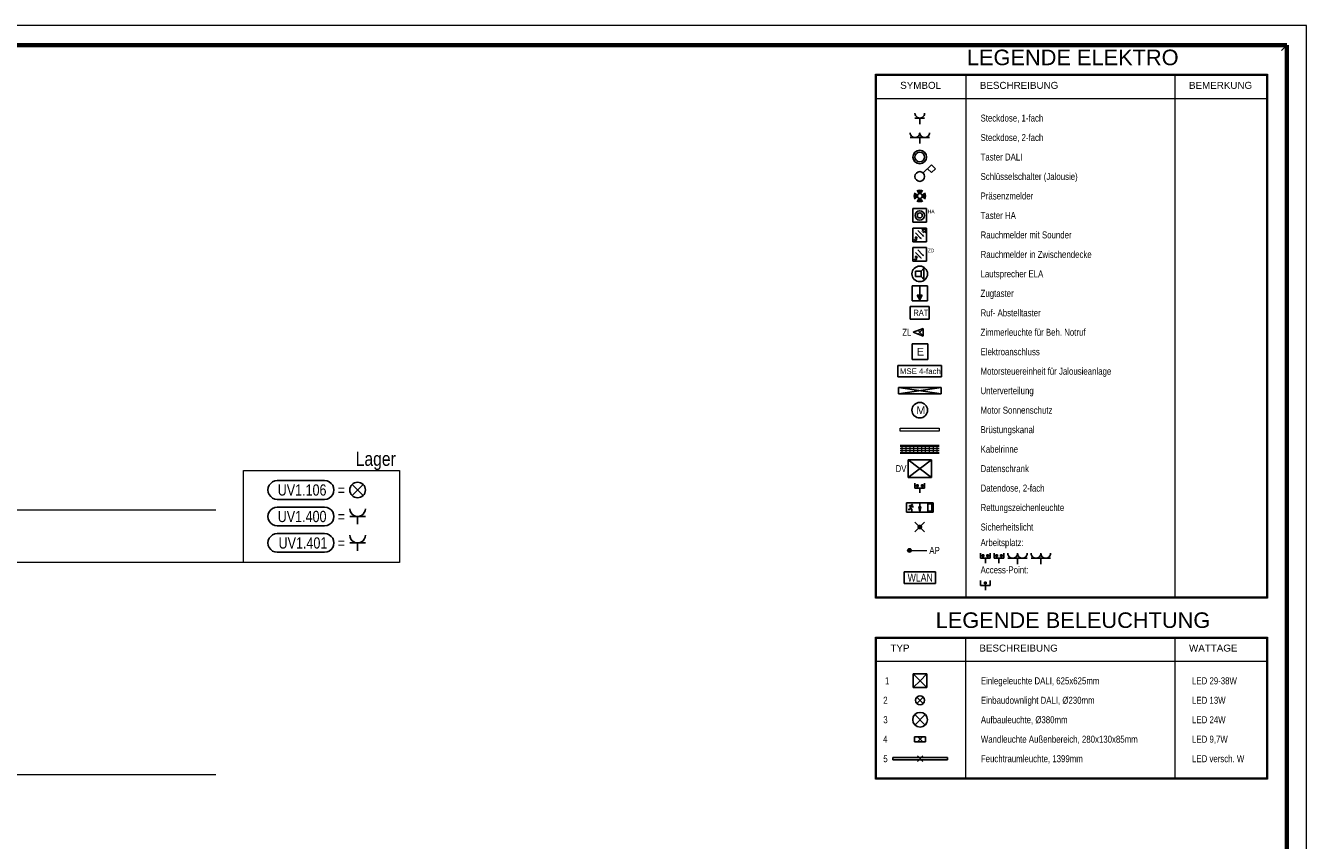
# Model space of a CAD drawing. Extents: x 1101 to 1942, y 41 to 882.
# Tile 104 of 104: x 1613 to 1942, y 673 to 882. Entities that reach past the tile are written whole.
import ezdxf
from ezdxf.lldxf.tags import DXFTag

# ---------------------------------------------------------------- set-up
doc = ezdxf.new("R2010")
doc.units = 0
doc.layers.get('0').update_dxf_attribs({"lineweight": 13})
for name, color, linetype, lineweight in [('Axen', 7, 'Continuous', 25), ('BI_E_Allgemein', 7, 'Continuous', 18), ('BI_E_Allgemein-A03CP89X1H', 7, 'Continuous', 18), ('BI_X_Geometrie', 7, 'Continuous', 13), ('BI_X_Geometrie-A03CP8A21H', 7, 'Continuous', 13)]:
    doc.layers.add(name, color=color, linetype=linetype, lineweight=lineweight)
for name, color, linetype, lineweight, true_color in [('BI_E_Beschallung-A03CP8A41H', 5, 'Continuous', 25, 0x0000ff), ('BI_E_EDV-A03CP8A11H', 3, 'Continuous', 25, 0x00ff00), ('BI_E_Einbruchmeldeanlagen-A03CP8A51H', 5, 'Continuous', 25, 0x0000ff), ('BI_E_Licht-A03CP8A61H', 7, 'Continuous', 25, 0xff6600), ('BI_E_Rufanlagen-A03CP8AA1H', 5, 'Continuous', 25, 0x0000ff), ('BI_E_Sicherheitsleuchten-A03CP89Z1H', 3, 'Continuous', 25, 0x00ff00), ('BI_E_Starkstrom-A03CP89Y1H', 1, 'Continuous', 25, 0xff0000), ('BI_E_Steckdosen-A03CP8A01H', 1, 'Continuous', 25, 0xff0000), ('BI_E_Stromkreis', 1, 'Continuous', 25, 0xff0000), ('BI_E_Taster-A03CP8A71H', 1, 'Continuous', 25, 0xff0000), ('BI_E_Trassen 1-A03CP8A81H', 4, 'Continuous', 18, 0x00ffff), ('BI_E_Trassen 2-A03CP8A91H', 3, 'Continuous', 18, 0x00ff00)]:
    doc.layers.add(name, color=color, linetype=linetype, lineweight=lineweight, true_color=true_color)
doc.layers.add('BI_X_Einfuegepunkt-A03CP8A31H', color=3, linetype='Continuous', lineweight=25, true_color=0x00ff00, plot=False)
doc.styles.get("Standard").update_dxf_attribs({"font": 'arial.ttf'})
tags = doc.linetypes.add('ALL_S25', pattern=[0.001, 0, -0.001]).pattern_tags.tags
tags[6:7] = [DXFTag(74, 4), DXFTag(75, 0), DXFTag(340, '0'), DXFTag(46, 1.0), DXFTag(50, 0.0), DXFTag(44, 0.0), DXFTag(45, 0.0)]
tags[4:5] = [DXFTag(74, 4), DXFTag(75, 0), DXFTag(340, '0'), DXFTag(46, 1.0), DXFTag(50, 0.0), DXFTag(44, 0.0), DXFTag(45, 0.0)]

# ---------------------------------------------------------------- blocks, each defined once
blk = doc.blocks.new('Blockreferenz-A03CP7TP1H', base_point=(1100.84, 40.85))
at = {"color": 0, "linetype": 'ByBlock', "lineweight": -2, "ltscale": 0.13}
for p, q in [((1941.84, 881.85), (1100.84, 881.85)), ((1941.84, 40.85), (1941.84, 881.85))]:
    blk.add_line(p, q, dxfattribs=at)
at = {"color": 0, "linetype": 'ByBlock', "lineweight": 70, "ltscale": 0.7}
for p, q in [((1936.84, 876.85), (1120.84, 876.85)), ((1936.84, 45.85), (1936.84, 876.85))]:
    blk.add_line(p, q, dxfattribs=at)
blk = doc.blocks.new('Referenz-A03CP7TX1H', base_point=(1202.26, 90.13))
at = {"layer": 'Axen', "color": 0, "linetype": 'ALL_S25', "lineweight": -2, "ltscale": 0.13}
for p, q in [((1661.9, 757.45), (1222.39, 757.45)), ((1661.89, 689.45), (1222.38, 689.45))]:
    blk.add_line(p, q, dxfattribs=at)
blk = doc.blocks.new('Polygon-A03CP85T1H', base_point=(1669.02, 744.02))
at = {"color": 0, "linetype": 'ByBlock', "lineweight": -2, "ltscale": 0.18}
for p, q in [((1669.02, 744.02), (1669.02, 767.62)), ((1669.02, 767.62), (1709.08, 767.62)), ((1709.08, 767.62), (1709.08, 744.02)), ((1709.08, 744.02), (1669.02, 744.02))]:
    blk.add_line(p, q, dxfattribs=at)
blk = doc.blocks.new('Blockreferenz-A03CP8671H', base_point=(1675.3, 746.62))
at = {"color": 0, "linetype": 'ByBlock', "lineweight": -2, "ltscale": 0.25}
for p, q in [((1689.84, 751.42), (1677.7, 751.42)), ((1689.84, 746.62), (1677.7, 746.62))]:
    blk.add_line(p, q, dxfattribs=at)
at = {"color": 0, "lineweight": -2}
for p, q in [((1696.31, 749.02), (1700.31, 749.02)), ((1698.31, 749.02), (1698.31, 747.02))]:
    blk.add_line(p, q, dxfattribs=at)
at = {"color": 0, "linetype": 'ByBlock', "lineweight": -2, "ltscale": 0.25}
for centre, major_axis in [((1677.7, 749.02), (0, 2.4)), ((1689.84, 749.02), (0, -2.4))]:
    blk.add_ellipse(centre, major_axis=major_axis, ratio=1, start_param=0, end_param=3.141593, dxfattribs=at)
at = {"color": 0, "lineweight": -2}
blk.add_ellipse((1698.31, 751.02), major_axis=(-2, 0), ratio=1, start_param=0, end_param=3.141593, dxfattribs=at)
at = {"color": 0, "lineweight": -2, "insert": (1678.03, 750.46), "char_height": 2.88, "attachment_point": 1}
blk.add_mtext('{\\W0.8;\\fArial;UV1.401}', dxfattribs=at)
at = {"color": 0, "linetype": 'ByBlock', "lineweight": -2, "ltscale": 0.25, "insert": (1693.2, 750.46), "char_height": 2.88, "attachment_point": 1}
blk.add_mtext('{\\W0.8;\\fArial;=}', dxfattribs=at)
blk = doc.blocks.new('Blockreferenz-A03CP86V1H', base_point=(1675.3, 760.22))
at = {"color": 30, "linetype": 'ByBlock', "lineweight": -2, "ltscale": 0.25, "true_color": 0xff6600}
for p, q in [((1689.84, 765.02), (1677.7, 765.02)), ((1699.72, 761.21), (1696.89, 764.03)), ((1699.72, 764.03), (1696.89, 761.21)), ((1689.84, 760.22), (1677.7, 760.22))]:
    blk.add_line(p, q, dxfattribs=at)
blk.add_circle((1698.31, 762.62), 2, dxfattribs=at)
for centre, major_axis in [((1677.7, 762.62), (0, 2.4)), ((1689.84, 762.62), (0, -2.4))]:
    blk.add_ellipse(centre, major_axis=major_axis, ratio=1, start_param=0, end_param=3.141593, dxfattribs=at)
at = {"color": 30, "lineweight": -2, "true_color": 0xff6600, "insert": (1677.81, 764.06), "char_height": 2.88, "attachment_point": 1}
blk.add_mtext('{\\W0.8;\\fArial;UV1.106}', dxfattribs=at)
at = {"color": 30, "linetype": 'ByBlock', "lineweight": -2, "ltscale": 0.25, "true_color": 0xff6600, "insert": (1693.2, 764.06), "char_height": 2.88, "attachment_point": 1}
blk.add_mtext('{\\W0.8;\\fArial;=}', dxfattribs=at)
blk = doc.blocks.new('Blockreferenz-A03CP87H1H', base_point=(1675.3, 753.42))
at = {"color": 0, "linetype": 'ByBlock', "lineweight": -2, "ltscale": 0.25}
for p, q in [((1689.84, 758.22), (1677.7, 758.22)), ((1689.84, 753.42), (1677.7, 753.42))]:
    blk.add_line(p, q, dxfattribs=at)
at = {"color": 0, "lineweight": -2}
for p, q in [((1696.31, 755.82), (1700.31, 755.82)), ((1698.31, 755.82), (1698.31, 753.82))]:
    blk.add_line(p, q, dxfattribs=at)
at = {"color": 0, "linetype": 'ByBlock', "lineweight": -2, "ltscale": 0.25}
for centre, major_axis in [((1677.7, 755.82), (0, 2.4)), ((1689.84, 755.82), (0, -2.4))]:
    blk.add_ellipse(centre, major_axis=major_axis, ratio=1, start_param=0, end_param=3.141593, dxfattribs=at)
at = {"color": 0, "lineweight": -2}
blk.add_ellipse((1698.31, 757.82), major_axis=(-2, 0), ratio=1, start_param=0, end_param=3.141593, dxfattribs=at)
at = {"color": 0, "lineweight": -2, "insert": (1677.81, 757.26), "char_height": 2.88, "attachment_point": 1}
blk.add_mtext('{\\W0.8;\\fArial;UV1.400}', dxfattribs=at)
at = {"color": 0, "linetype": 'ByBlock', "lineweight": -2, "ltscale": 0.25, "insert": (1693.2, 757.26), "char_height": 2.88, "attachment_point": 1}
blk.add_mtext('{\\W0.8;\\fArial;=}', dxfattribs=at)
blk = doc.blocks.new('Referenz-A03CP8AB1H', base_point=(1831.24, 688.38))
at = {"layer": 'BI_E_Allgemein-A03CP89X1H', "linetype": 'Continuous', "ltscale": 0.18}
blk.add_hatch(color=256, dxfattribs=at).paths.add_polyline_path([(1840.46, 747.11), (1840.46, 747.04), (1840.44, 746.97), (1840.42, 746.9), (1840.38, 746.84), (1840.34, 746.78), (1840.29, 746.73), (1840.23, 746.69), (1840.17, 746.66), (1840.1, 746.63), (1840.03, 746.62), (1839.96, 746.61), (1839.89, 746.62), (1839.82, 746.63), (1839.76, 746.66), (1839.69, 746.69), (1839.64, 746.73), (1839.59, 746.78), (1839.54, 746.84), (1839.51, 746.9), (1839.48, 746.97), (1839.47, 747.04), (1839.46, 747.11), (1839.47, 747.18), (1839.48, 747.25), (1839.51, 747.32), (1839.54, 747.38), (1839.59, 747.44), (1839.64, 747.49), (1839.69, 747.53), (1839.76, 747.57), (1839.82, 747.59), (1839.89, 747.61), (1839.96, 747.61), (1840.03, 747.61), (1840.1, 747.59), (1840.17, 747.57), (1840.23, 747.53), (1840.29, 747.49), (1840.34, 747.44), (1840.38, 747.38), (1840.42, 747.32), (1840.44, 747.25), (1840.46, 747.18)])
at = {"layer": 'BI_E_Sicherheitsleuchten-A03CP89Z1H', "lineweight": -2}
blk.add_hatch(color=256, dxfattribs=at).paths.add_polyline_path([(1842.62, 753.74), (1842.78, 753.71), (1842.93, 753.65), (1843.06, 753.55), (1843.15, 753.42), (1843.22, 753.27), (1843.24, 753.11), (1843.22, 752.95), (1843.15, 752.8), (1843.06, 752.67), (1842.93, 752.57), (1842.78, 752.51), (1842.62, 752.48), (1842.45, 752.51), (1842.3, 752.57), (1842.18, 752.67), (1842.08, 752.8), (1842.02, 752.95), (1841.99, 753.11), (1842.02, 753.27), (1842.08, 753.42), (1842.18, 753.55), (1842.3, 753.65), (1842.45, 753.71)])
at = {"layer": 'BI_E_Allgemein-A03CP89X1H', "linetype": 'Continuous', "ltscale": 0.18}
for p, q in [((1854.43, 869.1), (1854.43, 735.11)), ((1908.11, 869.1), (1908.11, 735.11)), ((1831.49, 863.11), (1931.59, 863.11)), ((1840.46, 747.11), (1844.46, 747.11)), ((1831.49, 718.63), (1931.59, 718.63))]:
    blk.add_line(p, q, dxfattribs=at)
blk.add_circle((1839.96, 747.11), 0.5, dxfattribs=at)
at = {"layer": 'BI_E_Beschallung-A03CP8A41H', "lineweight": -2}
for p, q in [((1841.55, 817.4), (1841.55, 818.82)), ((1841.55, 818.82), (1842.97, 818.82)), ((1843.68, 819.53), (1842.97, 818.82)), ((1842.97, 818.82), (1842.97, 817.4)), ((1843.68, 819.53), (1843.68, 816.69)), ((1842.97, 817.4), (1841.55, 817.4)), ((1843.68, 816.69), (1842.97, 817.4))]:
    blk.add_line(p, q, dxfattribs=at)
at = {"layer": 'BI_E_Beschallung-A03CP8A41H', "linetype": 'Continuous', "lineweight": -2, "ltscale": 0.25}
blk.add_circle((1842.61, 818.11), 2, dxfattribs=at)
at = {"layer": 'BI_E_EDV-A03CP8A11H', "linetype": 'Continuous', "lineweight": -2, "ltscale": 0.25}
for p, q in [((1839.61, 765.86), (1839.61, 770.36)), ((1839.61, 770.36), (1845.61, 770.36)), ((1839.61, 765.86), (1845.61, 770.36)), ((1839.61, 770.36), (1845.61, 765.86)), ((1845.61, 770.36), (1845.61, 765.86)), ((1845.61, 765.86), (1839.61, 765.86)), ((1841.36, 764.36), (1841.36, 763.11)), ((1841.36, 763.11), (1843.86, 763.11)), ((1841.77, 763.96), (1842.21, 763.96)), ((1841.77, 763.52), (1841.77, 763.96)), ((1842.21, 763.52), (1841.77, 763.52)), ((1842.21, 763.96), (1842.21, 763.52)), ((1842.61, 763.11), (1842.61, 761.86)), ((1843.46, 763.96), (1843.02, 763.96)), ((1843.02, 763.96), (1843.02, 763.52)), ((1843.02, 763.52), (1843.46, 763.52)), ((1843.46, 763.52), (1843.46, 763.96)), ((1843.86, 763.11), (1843.86, 764.36)), ((1858.19, 746.36), (1858.19, 745.11)), ((1860.69, 745.11), (1860.69, 746.36)), ((1861.69, 746.36), (1861.69, 745.11)), ((1864.19, 745.11), (1864.19, 746.36)), ((1858.19, 745.11), (1860.69, 745.11)), ((1858.59, 745.96), (1859.03, 745.96)), ((1858.59, 745.52), (1858.59, 745.96)), ((1859.03, 745.52), (1858.59, 745.52)), ((1859.03, 745.96), (1859.03, 745.52)), ((1859.44, 745.11), (1859.44, 743.86)), ((1860.28, 745.96), (1859.84, 745.96)), ((1859.84, 745.96), (1859.84, 745.52)), ((1859.84, 745.52), (1860.28, 745.52)), ((1860.28, 745.52), (1860.28, 745.96)), ((1861.69, 745.11), (1864.19, 745.11)), ((1862.09, 745.96), (1862.53, 745.96)), ((1862.09, 745.52), (1862.09, 745.96)), ((1862.53, 745.52), (1862.09, 745.52)), ((1862.53, 745.96), (1862.53, 745.52)), ((1862.94, 745.11), (1862.94, 743.86)), ((1863.78, 745.96), (1863.34, 745.96)), ((1863.34, 745.96), (1863.34, 745.52)), ((1863.34, 745.52), (1863.78, 745.52)), ((1863.78, 745.52), (1863.78, 745.96)), ((1838.61, 738.61), (1838.61, 741.61)), ((1838.61, 741.61), (1846.61, 741.61)), ((1846.61, 741.61), (1846.61, 738.61)), ((1846.61, 738.61), (1838.61, 738.61)), ((1858.19, 739.36), (1858.19, 738.11)), ((1858.19, 738.11), (1860.69, 738.11)), ((1859.22, 738.96), (1859.22, 738.52)), ((1859.22, 738.96), (1859.66, 738.96)), ((1859.22, 738.52), (1859.66, 738.52)), ((1859.44, 738.11), (1859.44, 736.86)), ((1859.66, 738.52), (1859.66, 738.96)), ((1860.69, 738.11), (1860.69, 739.36))]:
    blk.add_line(p, q, dxfattribs=at)
at = {"layer": 'BI_E_Einbruchmeldeanlagen-A03CP8A51H', "lineweight": -2}
for p, q in [((1840.85, 831.38), (1840.85, 834.88)), ((1840.85, 834.88), (1844.35, 834.88)), ((1844.35, 834.88), (1844.35, 831.38)), ((1844.35, 831.38), (1840.85, 831.38)), ((1844.36, 829.86), (1840.86, 829.86)), ((1840.86, 829.86), (1840.86, 826.36)), ((1841.48, 828.63), (1842.72, 827.39)), ((1842.1, 829.25), (1843.34, 828.01)), ((1843.45, 829.3), (1843.1, 828.96)), ((1844.11, 829.61), (1843.14, 829.61)), ((1843.14, 829.61), (1844.11, 828.63)), ((1843.76, 828.99), (1843.41, 828.64)), ((1844.11, 829.61), (1844.11, 828.63)), ((1844.36, 826.36), (1844.36, 829.86)), ((1840.86, 826.36), (1844.36, 826.36)), ((1841.11, 826.68), (1841.22, 826.84)), ((1841.22, 826.84), (1841.29, 826.92)), ((1841.29, 826.92), (1841.35, 826.96)), ((1841.35, 826.96), (1841.38, 826.94)), ((1841.38, 826.94), (1841.4, 826.9)), ((1841.4, 826.9), (1841.41, 826.83)), ((1841.41, 826.83), (1841.43, 826.76)), ((1841.43, 826.76), (1841.44, 826.7)), ((1841.44, 826.7), (1841.47, 826.66)), ((1841.47, 826.66), (1841.5, 826.63)), ((1841.49, 827.49), (1841.48, 827.46)), ((1841.48, 827.46), (1841.48, 827.43)), ((1841.48, 827.43), (1841.48, 827.4)), ((1841.48, 827.4), (1841.49, 827.37)), ((1841.51, 827.52), (1841.49, 827.49)), ((1841.5, 827.35), (1841.49, 827.37)), ((1841.5, 827.35), (1841.52, 827.33)), ((1841.5, 826.63), (1841.54, 826.62)), ((1841.53, 827.55), (1841.51, 827.52)), ((1841.55, 827.31), (1841.52, 827.33)), ((1841.55, 827.57), (1841.53, 827.55)), ((1841.54, 826.62), (1841.58, 826.63)), ((1841.57, 827.6), (1841.55, 827.57)), ((1841.55, 827.31), (1841.58, 827.29)), ((1841.6, 827.61), (1841.57, 827.6)), ((1841.58, 827.29), (1841.62, 827.29)), ((1841.58, 826.63), (1841.63, 826.65)), ((1841.62, 827.62), (1841.6, 827.61)), ((1841.65, 827.63), (1841.62, 827.62)), ((1841.62, 827.29), (1841.66, 827.29)), ((1841.63, 826.65), (1841.67, 826.69)), ((1841.65, 827.63), (1841.67, 827.62)), ((1841.66, 827.29), (1841.71, 827.29)), ((1841.69, 827.61), (1841.67, 827.62)), ((1841.67, 826.69), (1841.71, 826.74)), ((1841.69, 827.61), (1841.71, 827.59)), ((1841.73, 827.56), (1841.71, 827.59)), ((1841.71, 827.29), (1841.77, 827.31)), ((1841.71, 826.74), (1841.74, 826.79)), ((1841.74, 827.53), (1841.73, 827.56)), ((1841.76, 827.49), (1841.74, 827.53)), ((1841.74, 826.79), (1841.77, 826.86)), ((1841.77, 827.44), (1841.76, 827.49)), ((1841.78, 827.38), (1841.77, 827.44)), ((1841.77, 827.31), (1841.82, 827.32)), ((1841.77, 826.86), (1841.78, 826.93)), ((1841.79, 827.31), (1841.78, 827.38)), ((1841.78, 826.93), (1841.79, 827.01)), ((1841.79, 827.24), (1841.79, 827.31)), ((1841.8, 827.16), (1841.79, 827.24)), ((1841.79, 827.01), (1841.8, 827.08)), ((1841.8, 827.08), (1841.8, 827.16)), ((1841.82, 827.32), (1841.88, 827.35)), ((1841.88, 827.35), (1841.94, 827.38)), ((1841.94, 827.38), (1841.99, 827.42)), ((1841.99, 827.42), (1842.04, 827.46)), ((1844.36, 824.86), (1840.86, 824.86)), ((1840.86, 824.86), (1840.86, 821.36)), ((1841.11, 821.68), (1841.22, 821.84)), ((1841.22, 821.84), (1841.29, 821.92)), ((1841.29, 821.92), (1841.35, 821.96)), ((1841.35, 821.96), (1841.38, 821.94)), ((1841.38, 821.94), (1841.4, 821.9)), ((1841.4, 821.9), (1841.41, 821.83)), ((1841.41, 821.83), (1841.43, 821.76)), ((1841.48, 823.63), (1842.72, 822.39)), ((1841.49, 822.49), (1841.48, 822.46)), ((1841.48, 822.46), (1841.48, 822.43)), ((1841.48, 822.43), (1841.48, 822.4)), ((1841.48, 822.4), (1841.49, 822.37)), ((1841.51, 822.52), (1841.49, 822.49)), ((1841.5, 822.35), (1841.49, 822.37)), ((1841.5, 822.35), (1841.52, 822.33)), ((1841.53, 822.55), (1841.51, 822.52)), ((1841.55, 822.31), (1841.52, 822.33)), ((1841.55, 822.57), (1841.53, 822.55)), ((1841.57, 822.6), (1841.55, 822.57)), ((1841.55, 822.31), (1841.58, 822.29)), ((1841.6, 822.61), (1841.57, 822.6)), ((1841.58, 822.29), (1841.62, 822.29)), ((1841.62, 822.62), (1841.6, 822.61)), ((1841.65, 822.63), (1841.62, 822.62)), ((1841.62, 822.29), (1841.66, 822.29)), ((1841.65, 822.63), (1841.67, 822.62)), ((1841.66, 822.29), (1841.71, 822.29)), ((1841.69, 822.61), (1841.67, 822.62)), ((1841.69, 822.61), (1841.71, 822.59)), ((1841.73, 822.56), (1841.71, 822.59)), ((1841.71, 822.29), (1841.77, 822.31)), ((1841.74, 822.53), (1841.73, 822.56)), ((1841.76, 822.49), (1841.74, 822.53)), ((1841.74, 821.79), (1841.77, 821.86)), ((1841.77, 822.44), (1841.76, 822.49)), ((1841.78, 822.38), (1841.77, 822.44)), ((1841.77, 822.31), (1841.82, 822.32)), ((1841.77, 821.86), (1841.78, 821.93)), ((1841.79, 822.31), (1841.78, 822.38)), ((1841.78, 821.93), (1841.79, 822.01)), ((1841.79, 822.24), (1841.79, 822.31)), ((1841.8, 822.16), (1841.79, 822.24)), ((1841.79, 822.01), (1841.8, 822.08)), ((1841.8, 822.08), (1841.8, 822.16)), ((1841.82, 822.32), (1841.88, 822.35)), ((1841.88, 822.35), (1841.94, 822.38)), ((1841.94, 822.38), (1841.99, 822.42)), ((1841.99, 822.42), (1842.04, 822.46)), ((1842.1, 824.25), (1843.34, 823.01)), ((1844.36, 821.36), (1844.36, 824.86)), ((1840.86, 821.36), (1844.36, 821.36)), ((1841.43, 821.76), (1841.44, 821.7)), ((1841.44, 821.7), (1841.47, 821.66)), ((1841.47, 821.66), (1841.5, 821.63)), ((1841.5, 821.63), (1841.54, 821.62)), ((1841.54, 821.62), (1841.58, 821.63)), ((1841.58, 821.63), (1841.63, 821.65)), ((1841.63, 821.65), (1841.67, 821.69)), ((1841.67, 821.69), (1841.71, 821.74)), ((1841.71, 821.74), (1841.74, 821.79))]:
    blk.add_line(p, q, dxfattribs=at)
for radius in [1.2, 0.65]:
    blk.add_circle((1842.61, 833.11), radius, dxfattribs=at)
for points in [[(1843.13, 826.98), (1842.51, 827.18), (1842.92, 827.6)], [(1843.75, 827.6), (1843.13, 827.8), (1843.54, 828.21)], [(1843.13, 821.98), (1842.51, 822.18), (1842.92, 822.6)], [(1843.75, 822.6), (1843.13, 822.8), (1843.54, 823.21)]]:
    blk.add_solid(points, dxfattribs=at)
at = {"layer": 'BI_E_Licht-A03CP8A61H', "lineweight": -2}
for p, q in [((1840.94, 715.38), (1842.69, 713.63)), ((1840.94, 715.38), (1844.44, 715.38)), ((1840.94, 711.88), (1840.94, 715.38)), ((1840.94, 711.88), (1842.69, 713.63)), ((1844.44, 715.38), (1842.69, 713.63)), ((1844.44, 711.88), (1842.69, 713.63)), ((1844.44, 711.88), (1844.44, 715.38)), ((1840.94, 711.88), (1844.44, 711.88)), ((1841.29, 697.98), (1841.29, 699.28)), ((1841.29, 699.28), (1844.09, 699.28)), ((1841.29, 697.98), (1841.29, 699.28)), ((1841.29, 699.28), (1844.09, 699.28)), ((1844.09, 697.98), (1841.29, 697.98)), ((1844.09, 697.98), (1841.29, 697.98)), ((1843.39, 699.33), (1841.99, 697.93)), ((1841.99, 699.33), (1843.39, 697.93)), ((1844.09, 699.28), (1844.09, 697.98)), ((1844.09, 699.28), (1844.09, 697.98)), ((1835.7, 693.32), (1835.7, 693.93)), ((1835.7, 693.93), (1849.69, 693.93)), ((1835.7, 693.32), (1835.7, 693.93)), ((1835.7, 693.93), (1849.69, 693.93)), ((1843.39, 694.33), (1841.99, 692.93)), ((1841.99, 694.33), (1843.39, 692.93)), ((1849.69, 693.93), (1849.69, 693.32)), ((1849.69, 693.93), (1849.69, 693.32)), ((1849.69, 693.32), (1835.7, 693.32)), ((1849.69, 693.32), (1835.7, 693.32))]:
    blk.add_line(p, q, dxfattribs=at)
at = {"layer": 'BI_E_Licht-A03CP8A61H', "linetype": 'Continuous', "lineweight": -2, "ltscale": 0.25}
for p, q in [((1841.88, 707.81), (1843.5, 709.44)), ((1841.88, 709.44), (1843.5, 707.81)), ((1841.35, 702.28), (1844.03, 704.97)), ((1841.35, 704.97), (1844.03, 702.28))]:
    blk.add_line(p, q, dxfattribs=at)
at = {"layer": 'BI_E_Licht-A03CP8A61H', "lineweight": -2}
blk.add_circle((1842.61, 838.11), 0.625, dxfattribs=at)
at = {"layer": 'BI_E_Licht-A03CP8A61H', "linetype": 'Continuous', "lineweight": -2, "ltscale": 0.25}
for centre, radius in [((1842.69, 708.63), 1.15), ((1842.69, 703.63), 1.9)]:
    blk.add_circle(centre, radius, dxfattribs=at)
at = {"layer": 'BI_E_Licht-A03CP8A61H', "lineweight": -2}
for major_axis in [(-1.22, 0.79), (-1.06, 0.68), (-0.876, 0.565), (-0.698, 0.45), (0.79, 1.22), (0.68, 1.06), (0.565, 0.876), (0.45, 0.698), (0.698, -0.45), (0.876, -0.565), (1.06, -0.68), (1.22, -0.79), (-0.79, -1.22), (-0.68, -1.06), (-0.565, -0.876), (-0.45, -0.698)]:
    blk.add_ellipse((1842.61, 838.11), major_axis=major_axis, ratio=1, start_param=0, end_param=1.146009, dxfattribs=at)
at = {"layer": 'BI_E_Rufanlagen-A03CP8AA1H', "lineweight": -2}
for p, q in [((1844.56, 815.06), (1840.66, 815.06)), ((1840.66, 815.06), (1840.66, 811.16)), ((1842.61, 811.42), (1841.96, 812.67)), ((1843.26, 812.67), (1841.96, 812.67)), ((1843.2, 812.54), (1842.06, 812.54)), ((1843.11, 812.41), (1842.14, 812.41)), ((1843.06, 812.28), (1842.2, 812.28)), ((1842.99, 812.15), (1842.26, 812.15)), ((1842.92, 812.02), (1842.3, 812.02)), ((1842.61, 814.8), (1842.61, 812.67)), ((1843.26, 812.67), (1842.61, 811.42)), ((1844.56, 811.16), (1844.56, 815.06)), ((1845.05, 809.74), (1840.18, 809.74)), ((1840.18, 809.74), (1840.18, 806.49)), ((1840.66, 811.16), (1844.56, 811.16)), ((1842.86, 811.89), (1842.4, 811.89)), ((1842.76, 811.76), (1842.47, 811.76)), ((1842.71, 811.63), (1842.53, 811.63)), ((1842.65, 811.5), (1842.6, 811.5)), ((1845.05, 806.49), (1845.05, 809.74)), ((1845.05, 806.49), (1840.18, 806.49))]:
    blk.add_line(p, q, dxfattribs=at)
at = {"layer": 'BI_E_Rufanlagen-A03CP8AA1H', "linetype": 'Continuous', "lineweight": -2, "ltscale": 0.25}
for p, q in [((1843.45, 804.11), (1840.95, 803.11)), ((1840.95, 803.11), (1843.45, 802.11)), ((1843.45, 804.11), (1842.2, 802.61)), ((1843.45, 802.11), (1842.2, 803.61)), ((1843.45, 804.11), (1843.45, 802.11))]:
    blk.add_line(p, q, dxfattribs=at)
at = {"layer": 'BI_E_Sicherheitsleuchten-A03CP89Z1H', "lineweight": -2}
for p, q in [((1839.19, 759.34), (1839.19, 756.89)), ((1839.19, 759.34), (1846.03, 759.34)), ((1839.19, 756.89), (1846.03, 756.89)), ((1840.11, 757.59), (1839.59, 757.59)), ((1840.09, 758.64), (1839.9, 758.41)), ((1840.51, 758.64), (1840.09, 758.64)), ((1840.11, 758.05), (1840.51, 758.64)), ((1840.11, 758.05), (1840.11, 757.59)), ((1840.56, 757.72), (1840.11, 758.05)), ((1840.51, 758.64), (1840.51, 758.33)), ((1840.51, 758.33), (1840.96, 758.33)), ((1840.56, 757.22), (1840.56, 757.72)), ((1842.61, 757.01), (1842.36, 758.29)), ((1842.36, 758.29), (1842.87, 758.29)), ((1842.61, 759.21), (1842.61, 757.01)), ((1842.61, 757.01), (1842.87, 758.29)), ((1844.71, 759.04), (1844.71, 757.19)), ((1844.71, 759.04), (1845.73, 759.04)), ((1844.71, 757.19), (1845.73, 757.19)), ((1845.73, 759.04), (1845.73, 757.19)), ((1846.03, 759.34), (1846.03, 756.89)), ((1841.36, 754.36), (1843.86, 751.86)), ((1843.86, 754.36), (1841.36, 751.86))]:
    blk.add_line(p, q, dxfattribs=at)
for major_axis in [(0.136, 0), (-0.136, 0)]:
    blk.add_ellipse((1840.61, 758.74), major_axis=major_axis, ratio=1, start_param=0, end_param=3.141593, dxfattribs=at)
at = {"layer": 'BI_E_Starkstrom-A03CP89Y1H', "lineweight": -2}
for p, q in [((1840.64, 800.11), (1840.64, 796.11)), ((1840.89, 800.11), (1840.64, 800.11)), ((1840.89, 800.11), (1844.39, 800.11)), ((1844.39, 800.11), (1844.64, 800.11)), ((1844.64, 800.11), (1844.64, 796.11)), ((1840.89, 796.11), (1840.64, 796.11)), ((1840.89, 796.11), (1844.39, 796.11)), ((1844.39, 796.11), (1844.64, 796.11)), ((1837.11, 787.31), (1837.11, 788.92)), ((1837.11, 788.92), (1848.11, 788.92)), ((1837.11, 787.31), (1848.11, 788.92)), ((1837.11, 788.92), (1848.11, 787.31)), ((1848.11, 787.31), (1837.11, 787.31)), ((1848.11, 788.92), (1848.11, 787.31))]:
    blk.add_line(p, q, dxfattribs=at)
at = {"layer": 'BI_E_Starkstrom-A03CP89Y1H', "linetype": 'Continuous', "lineweight": -2, "ltscale": 0.25}
for p, q in [((1837.01, 791.67), (1837.01, 794.55)), ((1837.01, 794.55), (1848.21, 794.55)), ((1848.21, 794.55), (1848.21, 791.67)), ((1848.21, 791.67), (1837.01, 791.67))]:
    blk.add_line(p, q, dxfattribs=at)
at = {"layer": 'BI_E_Starkstrom-A03CP89Y1H', "lineweight": -2}
for centre, radius in [((1842.61, 848.11), 1.75), ((1842.61, 848.11), 1.25), ((1842.61, 783.11), 2)]:
    blk.add_circle(centre, radius, dxfattribs=at)
at = {"layer": 'BI_E_Steckdosen-A03CP8A01H', "lineweight": -2}
for p, q in [((1841.36, 858.11), (1843.86, 858.11)), ((1842.61, 858.11), (1842.61, 856.56)), ((1840.11, 853.11), (1845.11, 853.11)), ((1842.61, 853.11), (1842.61, 851.56)), ((1865.19, 745.11), (1870.19, 745.11)), ((1867.69, 745.11), (1867.69, 743.56)), ((1871.19, 745.11), (1876.19, 745.11)), ((1873.69, 745.11), (1873.69, 743.56))]:
    blk.add_line(p, q, dxfattribs=at)
for centre in [(1842.61, 859.36), (1841.36, 854.36), (1843.86, 854.36), (1866.44, 746.36), (1868.94, 746.36), (1872.44, 746.36), (1874.94, 746.36)]:
    blk.add_ellipse(centre, major_axis=(-1.25, 0), ratio=1, start_param=0, end_param=3.141593, dxfattribs=at)
at = {"layer": 'BI_E_Taster-A03CP8A71H', "lineweight": -2}
for p, q in [((1843.51, 844.01), (1845.61, 846.11)), ((1844.59, 845.09), (1845.59, 844.1)), ((1846.61, 845.11), (1845.59, 844.1)), ((1845.61, 846.11), (1846.61, 845.11))]:
    blk.add_line(p, q, dxfattribs=at)
blk.add_circle((1842.61, 843.11), 1.25, dxfattribs=at)
at = {"layer": 'BI_E_Trassen 1-A03CP8A81H', "linetype": 'Continuous', "ltscale": 0.18}
for p, q in [((1837.61, 774.11), (1847.61, 774.11)), ((1837.61, 773.86), (1847.61, 773.86)), ((1837.61, 773.36), (1847.61, 773.36)), ((1837.61, 772.86), (1847.61, 772.86)), ((1838.11, 772.11), (1838.11, 774.11)), ((1838.11, 774.11), (1838.11, 774.11)), ((1839.11, 772.11), (1839.11, 774.11)), ((1839.11, 774.11), (1839.11, 774.11)), ((1840.11, 772.11), (1840.11, 774.11)), ((1840.11, 774.11), (1840.11, 774.11)), ((1841.11, 772.11), (1841.11, 774.11)), ((1841.11, 774.11), (1841.11, 774.11)), ((1842.11, 772.11), (1842.11, 774.11)), ((1842.11, 774.11), (1842.11, 774.11)), ((1843.11, 772.11), (1843.11, 774.11)), ((1843.11, 774.11), (1843.11, 774.11)), ((1844.11, 772.11), (1844.11, 774.11)), ((1844.11, 774.11), (1844.11, 774.11)), ((1845.11, 772.11), (1845.11, 774.11)), ((1845.11, 774.11), (1845.11, 774.11)), ((1846.11, 772.11), (1846.11, 774.11)), ((1846.11, 774.11), (1846.11, 774.11)), ((1847.11, 772.11), (1847.11, 774.11)), ((1847.11, 774.11), (1847.11, 774.11)), ((1837.61, 772.36), (1847.61, 772.36)), ((1837.61, 772.11), (1847.61, 772.11)), ((1838.11, 772.11), (1838.11, 772.11)), ((1839.11, 772.11), (1839.11, 772.11)), ((1840.11, 772.11), (1840.11, 772.11)), ((1841.11, 772.11), (1841.11, 772.11)), ((1842.11, 772.11), (1842.11, 772.11)), ((1843.11, 772.11), (1843.11, 772.11)), ((1844.11, 772.11), (1844.11, 772.11)), ((1845.11, 772.11), (1845.11, 772.11)), ((1846.11, 772.11), (1846.11, 772.11)), ((1847.11, 772.11), (1847.11, 772.11))]:
    blk.add_line(p, q, dxfattribs=at)
at = {"layer": 'BI_E_Trassen 2-A03CP8A91H', "color": 81, "linetype": 'Continuous', "lineweight": 13, "ltscale": 0.13, "true_color": 0x99ff99}
for p, q in [((1837.61, 777.71), (1837.61, 778.51)), ((1837.61, 778.51), (1847.61, 778.51)), ((1847.61, 777.71), (1837.61, 777.71)), ((1847.61, 778.51), (1847.61, 777.71))]:
    blk.add_line(p, q, dxfattribs=at)
at = {"layer": 'BI_X_Einfuegepunkt-A03CP8A31H', "linetype": 'ByBlock', "lineweight": -2, "ltscale": 0.25}
blk.add_line((1935.42, 875.43), (1936.84, 876.85), dxfattribs=at)
at = {"layer": 'BI_X_Geometrie-A03CP8A21H', "linetype": 'Continuous', "ltscale": 0.13}
for p, q in [((1831.24, 734.86), (1831.24, 869.35)), ((1831.24, 869.35), (1931.84, 869.35)), ((1831.49, 735.11), (1831.49, 869.1)), ((1831.49, 869.1), (1931.59, 869.1)), ((1931.59, 869.1), (1931.59, 735.11)), ((1931.84, 869.35), (1931.84, 734.86)), ((1931.84, 734.86), (1831.24, 734.86)), ((1931.59, 735.11), (1831.49, 735.11)), ((1857.61, 735.11), (1857.61, 734.86)), ((1831.24, 688.38), (1831.24, 724.86)), ((1831.24, 724.86), (1931.84, 724.86)), ((1831.49, 688.63), (1831.49, 724.61)), ((1831.49, 724.61), (1931.59, 724.61)), ((1854.31, 724.61), (1854.31, 688.63)), ((1908.11, 724.61), (1908.11, 688.63)), ((1931.59, 724.61), (1931.59, 688.63)), ((1931.84, 724.86), (1931.84, 688.38)), ((1931.84, 688.38), (1831.24, 688.38)), ((1931.59, 688.63), (1831.49, 688.63)), ((1857.49, 688.63), (1857.49, 688.38))]:
    blk.add_line(p, q, dxfattribs=at)
at = {"layer": 'BI_E_Allgemein-A03CP89X1H', "linetype": 'Continuous', "ltscale": 0.18, "attachment_point": 1}
for s, insert, char_height in [('{\\fArial;LEGENDE ELEKTRO}', (1854.7, 875.68), 4), ('{\\fArial;SYMBOL}', (1837.59, 867.41), 1.8), ('{\\fArial;BESCHREIBUNG}', (1858.03, 867.41), 1.8), ('{\\fArial;BEMERKUNG}', (1911.71, 867.41), 1.8), ('{\\W0.8;\\fArial;Steckdose, 1-fach}', (1858.21, 859.01), 1.8), ('{\\W0.8;\\fArial;Steckdose, 2-fach}', (1858.21, 854.01), 1.8), ('{\\W0.8;\\fArial;Taster DALI}', (1858.21, 849.01), 1.8), ('{\\W0.8;\\fArial;Schlüsselschalter (Jalousie)}', (1858.21, 844.01), 1.8), ('{\\W0.8;\\fArial;Präsenzmelder}', (1858.21, 839.01), 1.8), ('{\\W0.8;\\fArial;Taster HA}', (1858.21, 834.01), 1.8), ('{\\W0.8;\\fArial;Rauchmelder mit Sounder}', (1858.21, 829.01), 1.8), ('{\\W0.8;\\fArial;Rauchmelder in Zwischendecke}', (1858.21, 824.01), 1.8), ('{\\W0.8;\\fArial;Lautsprecher ELA}', (1858.21, 819.01), 1.8), ('{\\W0.8;\\fArial;Zugtaster}', (1858.21, 814.01), 1.8), ('{\\W0.8;\\fArial;Ruf- Abstelltaster}', (1858.21, 809.01), 1.8), ('{\\W0.8;\\fArial;Zimmerleuchte für Beh. Notruf}', (1858.21, 804.01), 1.8), ('{\\W0.8;\\fArial;Elektroanschluss}', (1858.21, 799.01), 1.8), ('{\\W0.8;\\fArial;Motorsteuereinheit für Jalousieanlage}', (1858.21, 794.01), 1.8), ('{\\W0.8;\\fArial;Unterverteilung}', (1858.21, 789.01), 1.8), ('{\\W0.8;\\fArial;Motor Sonnenschutz}', (1858.21, 784.01), 1.8), ('{\\W0.8;\\fArial;Brüstungskanal}', (1858.21, 779.01), 1.8), ('{\\W0.8;\\fArial;Kabelrinne}', (1858.21, 774.01), 1.8), ('{\\W0.8;\\fArial;Datenschrank}', (1858.21, 769.01), 1.8), ('{\\W0.8;\\fArial;Datendose, 2-fach}', (1858.21, 764.01), 1.8), ('{\\W0.8;\\fArial;Rettungszeichenleuchte}', (1858.21, 759.01), 1.8), ('{\\W0.8;\\fArial;Sicherheitslicht}', (1858.21, 754.01), 1.8), ('{\\W0.8;\\fArial;Arbeitsplatz:}', (1858.21, 750.01), 1.8), ('{\\W0.8;\\fArial;AP}', (1845.06, 748.01), 1.8), ('{\\W0.8;\\fArial;Access-Point:}', (1858.21, 743.01), 1.8), ('{\\fArial;LEGENDE BELEUCHTUNG}', (1846.69, 731.2), 4), ('{\\fArial;TYP}', (1835.09, 722.93), 1.8), ('{\\fArial;BESCHREIBUNG}', (1857.91, 722.93), 1.8), ('{\\fArial;WATTAGE}', (1911.71, 722.93), 1.8), ('{\\W0.8;\\fArial;1}', (1833.66, 714.53), 1.8), ('{\\W0.8;\\fArial;Einlegeleuchte DALI, 625x625mm}', (1858.29, 714.53), 1.8), ('{\\W0.8;\\fArial;LED 29-38W}', (1912.49, 714.53), 1.8), ('{\\W0.8;\\fArial;2}', (1833.23, 709.53), 1.8), ('{\\W0.8;\\fArial;Einbaudownlight DALI, Ø230mm}', (1858.29, 709.53), 1.8), ('{\\W0.8;\\fArial;LED 13W}', (1912.49, 709.53), 1.8), ('{\\W0.8;\\fArial;3}', (1833.25, 704.53), 1.8), ('{\\W0.8;\\fArial;Aufbauleuchte, Ø380mm}', (1858.29, 704.53), 1.8), ('{\\W0.8;\\fArial;LED 24W}', (1912.49, 704.53), 1.8), ('{\\W0.8;\\fArial;4}', (1833.19, 699.53), 1.8), ('{\\W0.8;\\fArial;Wandleuchte Außenbereich, 280x130x85mm}', (1858.29, 699.53), 1.8), ('{\\W0.8;\\fArial;LED 9,7W}', (1912.49, 699.53), 1.8), ('{\\W0.8;\\fArial;5}', (1833.24, 694.53), 1.8), ('{\\W0.8;\\fArial;Feuchtraumleuchte, 1399mm}', (1858.29, 694.53), 1.8), ('{\\W0.8;\\fArial;LED versch. W}', (1912.49, 694.53), 1.8)]:
    blk.add_mtext(s, dxfattribs=dict(at, insert=insert, char_height=char_height))
at = {"layer": 'BI_E_EDV-A03CP8A11H', "lineweight": -2, "insert": (1836.39, 769.01), "char_height": 1.8, "attachment_point": 1}
blk.add_mtext('{\\W0.8;\\fArial;DV}', dxfattribs=at)
at = {"layer": 'BI_E_EDV-A03CP8A11H', "linetype": 'Continuous', "lineweight": -2, "ltscale": 0.25, "insert": (1839.49, 741.11), "char_height": 2, "attachment_point": 1}
blk.add_mtext('{\\W0.8;\\fArial;WLAN}', dxfattribs=at)
at = {"layer": 'BI_E_Einbruchmeldeanlagen-A03CP8A51H', "lineweight": -2, "char_height": 0.9, "attachment_point": 1}
for s, insert in [('{\\fArial;HA}', (1844.65, 834.58)), ('{\\fArial;ZD}', (1844.66, 824.56))]:
    blk.add_mtext(s, dxfattribs=dict(at, insert=insert))
at = {"layer": 'BI_E_Rufanlagen-A03CP8AA1H', "linetype": 'ByBlock', "lineweight": -2, "ltscale": 0.25, "insert": (1840.99, 808.95), "char_height": 1.625, "attachment_point": 1}
blk.add_mtext('{\\W0.8;\\fArial;RAT}', dxfattribs=at)
at = {"layer": 'BI_E_Rufanlagen-A03CP8AA1H', "lineweight": -2, "insert": (1838.11, 804.01), "char_height": 1.8, "attachment_point": 1}
blk.add_mtext('{\\W0.8;\\fArial;ZL}', dxfattribs=at)
at = {"layer": 'BI_E_Starkstrom-A03CP89Y1H', "lineweight": -2, "insert": (1841.86, 799.11), "char_height": 2, "attachment_point": 1}
blk.add_mtext('{\\fArial;E}', dxfattribs=at)
at = {"layer": 'BI_E_Starkstrom-A03CP89Y1H', "linetype": 'Continuous', "lineweight": -2, "ltscale": 0.25, "insert": (1837.5, 793.83), "char_height": 1.44, "attachment_point": 1}
blk.add_mtext('{\\fArial;MSE 4-fach}', dxfattribs=at)
at = {"layer": 'BI_E_Starkstrom-A03CP89Y1H', "linetype": 'ByBlock', "lineweight": -2, "ltscale": 0.25, "insert": (1841.71, 784.11), "char_height": 2, "attachment_point": 1}
blk.add_mtext('{\\fArial;M}', dxfattribs=at)

msp = doc.modelspace()

# ---------------------------------------------------------------- linework, layer by layer
at = {"layer": 'BI_X_Geometrie', "color": 7, "ltscale": 0.13}
msp.add_line((1669.02, 744.02), (1587.69, 744.02), dxfattribs=at)

# ---------------------------------------------------------------- block references
at = {"color": 9, "lineweight": 25, "ltscale": 0.25, "true_color": 0xc4c4c4}
msp.add_blockref('Referenz-A03CP8AB1H', (1831.24, 688.38), dxfattribs=at)
at = {"color": 251, "lineweight": 13, "ltscale": 0.13, "true_color": 0x5f5f5f}
msp.add_blockref('Referenz-A03CP7TX1H', (1202.26, 90.13), dxfattribs=at)
at = {"layer": 'BI_E_Allgemein', "color": 7, "ltscale": 0.18}
msp.add_blockref('Polygon-A03CP85T1H', (1669.02, 744.02), dxfattribs=at)
at = {"layer": 'BI_E_Stromkreis', "ltscale": 0.25}
for name, p in [('Blockreferenz-A03CP86V1H', (1675.3, 760.22)), ('Blockreferenz-A03CP87H1H', (1675.3, 753.42)), ('Blockreferenz-A03CP8671H', (1675.3, 746.62))]:
    msp.add_blockref(name, p, dxfattribs=at)
at = {"layer": 'BI_X_Geometrie', "ltscale": 0.13}
msp.add_blockref('Blockreferenz-A03CP7TP1H', (1100.84, 40.85), dxfattribs=at)

# ---------------------------------------------------------------- texts
at = {"layer": 'BI_E_Allgemein', "ltscale": 0.18, "insert": (1697.83, 772.42), "char_height": 3.6, "attachment_point": 1}
msp.add_mtext('{\\W0.8;\\fArial;Lager}', dxfattribs=at)

doc.saveas('drawing.dxf')
